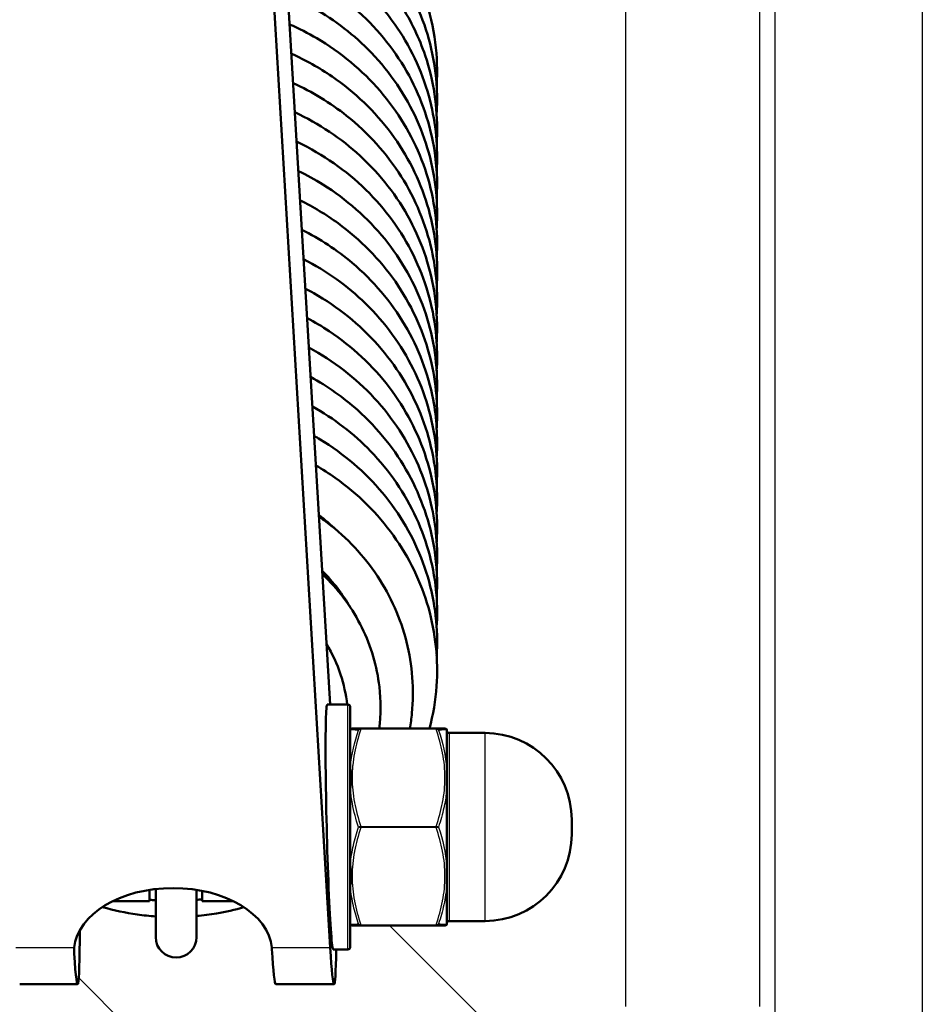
# Model space of a CAD drawing. Header units: millimetres. Extents: x 196 to 2279, y -1387 to 2348.
# Tile 71 of 82: x 500 to 573, y 1494 to 1574. Entities that reach past the tile are written whole.
import ezdxf

# ---------------------------------------------------------------- set-up
doc = ezdxf.new("R2010")
doc.units = ezdxf.units.MM
doc.header["$LTSCALE"] = 0.75
doc.layers.add('Visible', color=7, linetype='Continuous', lineweight=50)
doc.layers.add('Visible Narrow', color=7, linetype='Continuous', lineweight=25)

msp = doc.modelspace()

# ---------------------------------------------------------------- linework, layer by layer
at = {"layer": 'Visible', "extrusion": (0, 1, -2.96628e-13)}
for p, q in [((524.924, 1498.805, -556.942), (483.367, 2196.115, 278.485)), ((524.915, 1518.455, -573.038), (521.397, 1577.483, -502.318)), ((526.342, 1518.455, -565.08), (524.682, 1518.455, -565.08)), ((527.396, 1516.505, -560.548), (533.489, 1516.505, -560.548)), ((537.442, 1516.155, -565.08), (534.542, 1516.155, -565.08)), ((510.314, 1502.555, -565.08), (507.329, 1502.555, -565.08)), ((517.101, 1502.555, -565.08), (514.564, 1502.555, -565.08)), ((533.489, 1500.605, -560.548), (527.396, 1500.605, -560.548)), ((537.442, 1500.955, -565.08), (534.542, 1500.955, -565.08)), ((526.342, 1498.655, -565.08), (525.166, 1498.655, -565.08)), ((504.501, 1495.855, -565.08), (499.816, 1495.855, -565.08)), ((525.235, 1495.855, -565.08), (520.513, 1495.855, -565.08))]:
    msp.add_line(p, q, dxfattribs=at)
at = {"layer": 'Visible', "extrusion": (0, -2.96628e-13, -1)}
for centre, radius, start, end in [((-526.342, 1518.255, 565.08), 0.2, 90, 180), ((-534.542, 1516.355, 565.08), 0.2, 270, 0), ((-537.442, 1509.155, 565.08), 7, 90, 180), ((-537.442, 1507.955, 565.08), 7, 180, 270), ((-534.542, 1500.755, 565.08), 0.2, 0, 90), ((-512.464, 1499.658, 569.71), 1.65, 180, 0), ((-526.342, 1498.855, 565.08), 0.2, 180, 270)]:
    msp.add_arc(centre, radius, start, end, dxfattribs=at)
at = {"layer": 'Visible', "extrusion": (1, 0, 0)}
for centre, radius, start in [((1508.555, -565.08, 526.542), 9.7, 0.00003), ((1508.555, -565.08, 544.442), 0.6, 0), ((1508.555, -565.08, 510.314), 6, 147.84579), ((1508.555, -565.08, 514.564), 6, 149.29502)]:
    msp.add_arc(centre, radius, start, 180, dxfattribs=at)
at = {"layer": 'Visible', "extrusion": (-1, 0, 0)}
for start, end in [(126.4909, 173.50972), (66.49094, 113.50929), (6.49039, 53.50906)]:
    msp.add_arc((-1508.555, -565.08, -534.342), 7.9, start, end, dxfattribs=at)
at = {"layer": 'Visible', "extrusion": (-9.71445e-17, -0.5, -0.866025)}
msp.add_arc((432.245, -826.481, -1350.633), 133.5, 271.25841, 0, dxfattribs=at)
at = {"layer": 'Visible', "extrusion": (4.53804e-15, -0.767714, 0.640792)}
msp.add_arc((512.215, 532.368, -1507.538), 8, 3.45847, 176.54153, dxfattribs=at)
at = {"layer": 'Visible', "extrusion": (-1, -1.27968e-44, -4.31408e-32)}
msp.add_arc((-1510.158, -569.71, -510.814), 10.5, 0, 50.94997, dxfattribs=at)
at = {"layer": 'Visible', "extrusion": (1, -7.28646e-17, -6.01173e-17)}
msp.add_arc((1510.158, -569.71, 514.114), 10.5, 129.52453, 180, dxfattribs=at)
at = {"layer": 'Visible', "extrusion": (1.43462e-15, -0.5, -0.866025)}
msp.add_arc((432.245, -826.481, -1350.633), 128.738, 271.30497, 0, dxfattribs=at)
at = {"layer": 'Visible', "extrusion": (0.531319, 0.670493, -0.517822)}
msp.add_arc((529.222, 296.113, 1569.727), 6.773, 153.60646, 155.1083, dxfattribs=at)
at = {"layer": 'Visible', "extrusion": (0.999272, 0.024453, 0.029297)}
for centre, major_axis, start_param in [((524.924, 1508.555, -565.08), (-0.378, 6.344, 7.6), -0.875267), ((520.202, 1508.555, -565.08), (-0.485, 8.138, 9.75), 1.584758)]:
    msp.add_ellipse(centre, major_axis=major_axis, ratio=0.999272, start_param=start_param, end_param=2.266326, dxfattribs=at)
at = {"layer": 'Visible', "extrusion": (-0.999272, -0.024453, -0.029297)}
for centre, start_param, end_param in [((504.191, 1508.555, -565.08), 3.162993, 4.650311), ((524.924, 1508.555, -565.08), 3.339974, 4.712389)]:
    msp.add_ellipse(centre, major_axis=(-0.485, 8.138, 9.75), ratio=0.999272, start_param=start_param, end_param=end_param, dxfattribs=at)
at = {"layer": 'Visible'}
for points, knots in [([(531.869, 1575.046, -731.948), (531.947, 1574.876, -732.013), (532.022, 1574.706, -732.079), (532.933, 1572.555, -732.9), (533.427, 1570.416, -733.703), (533.575, 1567.587, -734.768), (533.571, 1566.883, -735.033), (533.526, 1566.179, -735.298)], [266.2784393, 266.2784393, 266.2784393, 266.2784393, 266.3377349, 266.3377349, 267.0209754, 267.0209754, 267.2454843, 267.2454843, 267.2454843, 267.2454843]), ([(532.578, 1575.565, -739.286), (532.975, 1574.397, -739.729), (533.257, 1573.192, -740.183), (533.561, 1570.831, -741.072), (533.599, 1569.66, -741.513), (533.527, 1568.495, -741.952)], [279.673138, 279.673138, 279.673138, 279.673138, 280.0639208, 280.0639208, 280.4354025, 280.4354025, 280.4354025, 280.4354025]), ([(523.272, 1574.931, -701.673), (525.004, 1573.985, -702.089), (526.602, 1572.792, -702.587), (529.524, 1569.863, -703.761), (530.819, 1568.034, -704.471), (532.678, 1564.137, -705.965), (533.269, 1562.018, -706.762), (533.571, 1558.926, -707.926), (533.588, 1557.946, -708.295), (533.527, 1556.969, -708.663)], [212.19337, 212.19337, 212.19337, 212.19337, 212.796696, 212.796696, 213.483595, 213.483595, 214.167223, 214.167223, 214.478791, 214.478791, 214.478791, 214.478791]), ([(526.655, 1574.931, -709.306), (526.74, 1574.86, -709.335), (526.824, 1574.788, -709.364), (528.58, 1573.266, -709.986), (530.013, 1571.528, -710.666), (532.167, 1567.765, -712.119), (532.919, 1565.69, -712.905), (533.536, 1562.168, -714.232), (533.616, 1560.713, -714.779), (533.527, 1559.272, -715.322)], [225.803972, 225.803972, 225.803972, 225.803972, 225.838311, 225.838311, 226.525776, 226.525776, 227.210065, 227.210065, 227.670137, 227.670137, 227.670137, 227.670137]), ([(528.984, 1574.931, -716.888), (529.471, 1574.363, -717.113), (529.925, 1573.77, -717.345), (531.555, 1571.356, -718.284), (532.464, 1569.337, -719.056), (533.466, 1565.406, -720.539), (533.647, 1563.464, -721.269), (533.527, 1561.558, -721.987)], [239.33456, 239.33456, 239.33456, 239.33456, 239.567763, 239.567763, 240.252766, 240.252766, 240.863555, 240.863555, 240.863555, 240.863555]), ([(530.662, 1574.963, -724.435), (531.467, 1573.687, -724.93), (532.121, 1572.319, -725.454), (533.28, 1568.882, -726.758), (533.609, 1566.717, -727.57), (533.553, 1564.345, -728.463), (533.542, 1564.102, -728.554), (533.527, 1563.859, -728.646)], [252.821589, 252.821589, 252.821589, 252.821589, 253.295333, 253.295333, 253.977908, 253.977908, 254.05576, 254.05576, 254.05576, 254.05576]), ([(521.639, 1573.428, -694.654), (522.393, 1573.097, -694.807), (523.124, 1572.725, -694.973), (525.76, 1571.181, -695.644), (527.514, 1569.725, -696.241), (530.38, 1566.399, -697.553), (531.531, 1564.489, -698.292), (533.086, 1560.479, -699.819), (533.514, 1558.328, -700.626), (533.571, 1555.682, -701.622), (533.56, 1555.165, -701.817), (533.526, 1554.649, -702.011)], [198.816826, 198.816826, 198.816826, 198.816826, 199.066397, 199.066397, 199.755003, 199.755003, 200.441184, 200.441184, 201.124195, 201.124195, 201.289297, 201.289297, 201.289297, 201.289297]), ([(521.78, 1571.06, -688.026), (522.935, 1570.543, -688.264), (524.04, 1569.926, -688.533), (526.907, 1567.962, -689.363), (528.544, 1566.39, -689.994), (531.145, 1562.881, -691.366), (532.146, 1560.9, -692.127), (533.39, 1556.798, -693.679), (533.653, 1554.626, -694.494), (533.534, 1552.445, -695.316), (533.53, 1552.389, -695.337), (533.527, 1552.333, -695.358)], [185.641358, 185.641358, 185.641358, 185.641358, 186.025062, 186.025062, 186.713246, 186.713246, 187.39869, 187.39869, 188.080974, 188.080974, 188.098816, 188.098816, 188.098816, 188.098816]), ([(521.921, 1568.693, -681.397), (523.471, 1567.984, -681.722), (524.933, 1567.09, -682.105), (527.98, 1564.668, -683.106), (529.491, 1562.99, -683.768), (531.815, 1559.316, -685.193), (532.661, 1557.273, -685.971), (533.499, 1553.504, -687.392), (533.634, 1551.76, -688.048), (533.527, 1550.042, -688.695)], [172.465815, 172.465815, 172.465815, 172.465815, 172.983604, 172.983604, 173.671361, 173.671361, 174.356068, 174.356068, 174.905673, 174.905673, 174.905673, 174.905673]), ([(522.062, 1566.324, -674.768), (524, 1565.421, -675.179), (525.804, 1564.219, -675.689), (528.973, 1561.305, -676.87), (530.351, 1559.529, -677.563), (532.386, 1555.709, -679.033), (533.073, 1553.615, -679.823), (533.555, 1550.265, -681.085), (533.604, 1549.005, -681.56), (533.527, 1547.753, -682.031)], [159.289966, 159.289966, 159.289966, 159.289966, 159.941992, 159.941992, 160.629278, 160.629278, 161.313293, 161.313293, 161.712772, 161.712772, 161.712772, 161.712772]), ([(522.204, 1563.952, -668.141), (522.493, 1563.815, -668.203), (522.779, 1563.672, -668.267), (525.046, 1562.468, -668.799), (526.865, 1561.084, -669.375), (529.882, 1557.876, -670.652), (531.119, 1556.013, -671.375), (532.856, 1552.068, -672.883), (533.381, 1549.934, -673.684), (533.576, 1547.022, -674.781), (533.576, 1546.23, -675.079), (533.526, 1545.44, -675.376)], [146.114004, 146.114004, 146.114004, 146.114004, 146.211556, 146.211556, 146.900411, 146.900411, 147.587029, 147.587029, 148.270394, 148.270394, 148.522488, 148.522488, 148.522488, 148.522488]), ([(522.345, 1561.579, -661.514), (523.032, 1561.247, -661.664), (523.697, 1560.881, -661.824), (526.234, 1559.296, -662.505), (527.942, 1557.792, -663.116), (530.702, 1554.389, -664.453), (531.792, 1552.45, -665.201), (533.222, 1548.4, -666.739), (533.583, 1546.238, -667.55), (533.56, 1543.779, -668.476), (533.548, 1543.449, -668.6), (533.526, 1543.119, -668.725)], [132.938608, 132.938608, 132.938608, 132.938608, 133.170279, 133.170279, 133.858713, 133.858713, 134.544583, 134.544583, 135.227296, 135.227296, 135.332949, 135.332949, 135.332949, 135.332949]), ([(522.487, 1559.205, -654.888), (523.565, 1558.673, -655.127), (524.595, 1558.053, -655.394), (527.351, 1556.046, -656.234), (528.938, 1554.43, -656.878), (531.429, 1550.852, -658.272), (532.367, 1548.845, -659.04), (533.448, 1544.84, -660.552), (533.653, 1542.806, -661.317), (533.527, 1540.812, -662.067)], [119.763482, 119.763482, 119.763482, 119.763482, 120.128883, 120.128883, 120.816897, 120.816897, 121.50204, 121.50204, 122.141299, 122.141299, 122.141299, 122.141299]), ([(522.628, 1556.83, -648.261), (524.093, 1556.094, -648.591), (525.469, 1555.19, -648.975), (528.392, 1552.724, -649.985), (529.85, 1551.004, -650.66), (532.059, 1547.269, -652.104), (532.841, 1545.204, -652.888), (533.526, 1541.602, -654.245), (533.621, 1540.056, -654.827), (533.527, 1538.526, -655.403)], [106.588323, 106.588323, 106.588323, 106.588323, 107.087344, 107.087344, 107.774907, 107.774907, 108.459327, 108.459327, 108.947834, 108.947834, 108.947834, 108.947834]), ([(522.77, 1554.455, -641.635), (524.614, 1553.511, -642.055), (526.32, 1552.291, -642.568), (529.352, 1549.333, -643.757), (530.674, 1547.52, -644.462), (532.589, 1543.647, -645.949), (533.211, 1541.536, -646.744), (533.568, 1538.362, -647.939), (533.593, 1537.293, -648.342), (533.527, 1536.229, -648.742)], [93.412896, 93.412896, 93.412896, 93.412896, 94.045773, 94.045773, 94.732797, 94.732797, 95.416547, 95.416547, 95.755942, 95.755942, 95.755942, 95.755942]), ([(522.911, 1552.077, -635.009), (523.139, 1551.959, -635.062), (523.363, 1551.837, -635.116), (525.536, 1550.603, -635.654), (527.311, 1549.169, -636.246), (530.225, 1545.879, -637.546), (531.404, 1543.984, -638.28), (533.017, 1539.994, -639.801), (533.476, 1537.848, -640.607), (533.574, 1535.117, -641.635), (533.565, 1534.513, -641.862), (533.526, 1533.91, -642.089)], [80.23727, 80.23727, 80.23727, 80.23727, 80.315454, 80.315454, 81.004139, 81.004139, 81.690465, 81.690465, 82.373558, 82.373558, 82.56631, 82.56631, 82.56631, 82.56631]), ([(523.053, 1549.697, -628.385), (523.668, 1549.371, -628.529), (524.264, 1549.016, -628.683), (526.696, 1547.398, -629.37), (528.356, 1545.848, -629.994), (531.008, 1542.371, -631.355), (532.037, 1540.403, -632.112), (533.341, 1536.317, -633.66), (533.635, 1534.148, -634.475), (533.543, 1531.877, -635.329), (533.536, 1531.734, -635.383), (533.527, 1531.591, -635.437)], [67.062206, 67.062206, 67.062206, 67.062206, 67.274143, 67.274143, 67.962406, 67.962406, 68.647988, 68.647988, 69.330407, 69.330407, 69.376244, 69.376244, 69.376244, 69.376244]), ([(523.195, 1547.315, -621.762), (524.193, 1546.776, -621.999), (525.143, 1546.16, -622.261), (527.783, 1544.118, -623.108), (529.319, 1542.459, -623.765), (531.696, 1538.814, -625.18), (532.572, 1536.783, -625.955), (533.484, 1532.937, -627.405), (533.64, 1531.102, -628.096), (533.527, 1529.295, -628.776)], [53.887465, 53.887465, 53.887465, 53.887465, 54.232711, 54.232711, 54.920552, 54.920552, 55.605396, 55.605396, 56.183476, 56.183476, 56.183476, 56.183476]), ([(523.337, 1544.934, -615.137), (524.711, 1544.176, -615.47), (525.997, 1543.268, -615.852), (528.792, 1540.767, -616.868), (530.196, 1539.008, -617.556), (532.286, 1535.215, -619.018), (533.004, 1533.13, -619.806), (533.547, 1529.699, -621.098), (533.61, 1528.349, -621.607), (533.527, 1527.009, -622.111)], [40.712737, 40.712737, 40.712737, 40.712737, 41.191211, 41.191211, 41.878554, 41.878554, 42.562696, 42.562696, 42.990264, 42.990264, 42.990264, 42.990264]), ([(523.479, 1542.551, -608.513), (525.223, 1541.573, -608.942), (526.826, 1540.342, -609.453), (529.717, 1537.35, -610.647), (530.982, 1535.503, -611.364), (532.775, 1531.58, -612.866), (533.331, 1529.453, -613.665), (533.574, 1526.457, -614.794), (533.582, 1525.577, -615.124), (533.526, 1524.701, -615.454)], [27.537787, 27.537787, 27.537787, 27.537787, 28.149585, 28.149585, 28.836335, 28.836335, 29.519823, 29.519823, 29.79952, 29.79952, 29.79952, 29.79952]), ([(523.621, 1540.166, -601.891), (523.782, 1540.074, -601.931), (523.942, 1539.981, -601.971), (526.015, 1538.723, -602.514), (527.745, 1537.241, -603.119), (530.554, 1533.874, -604.444), (531.673, 1531.948, -605.188), (533.161, 1527.916, -606.721), (533.553, 1525.759, -607.531), (533.566, 1523.213, -608.489), (533.553, 1522.796, -608.646), (533.526, 1522.379, -608.803)], [14.362572, 14.362572, 14.362572, 14.362572, 14.419391, 14.419391, 15.107904, 15.107904, 15.793901, 15.793901, 16.476753, 16.476753, 16.610061, 16.610061, 16.610061, 16.610061]), ([(523.764, 1537.779, -595.269), (524.302, 1537.466, -595.405), (524.824, 1537.131, -595.548), (527.146, 1535.488, -596.239), (528.757, 1533.892, -596.876), (531.299, 1530.345, -598.26), (532.266, 1528.35, -599.025), (533.442, 1524.231, -600.582), (533.669, 1522.056, -601.399), (533.436, 1518.782, -602.632), (533.242, 1517.63, -603.065), (532.942, 1516.505, -603.49)], [1.18788, 1.18788, 1.18788, 1.18788, 1.378022, 1.378022, 2.066113, 2.066113, 2.751396, 2.751396, 3.433527, 3.433527, 3.803087, 3.803087, 3.803087, 3.803087]), ([(524.01, 1533.649, -592.596), (524.248, 1533.484, -592.658), (524.481, 1533.313, -592.721), (526.279, 1531.932, -593.233), (527.656, 1530.462, -593.763), (529.814, 1527.214, -594.915), (530.622, 1525.393, -595.553), (531.566, 1521.646, -596.857), (531.714, 1519.671, -597.541), (531.487, 1517.335, -598.352), (531.431, 1516.919, -598.497), (531.359, 1516.505, -598.641)], [34.343204, 34.343204, 34.343204, 34.343204, 34.431798, 34.431798, 35.040568, 35.040568, 35.651772, 35.651772, 36.264123, 36.264123, 36.396815, 36.396815, 36.396815, 36.396815]), ([(526.52, 1526.345, -594.655), (526.224, 1526.855, -594.434), (525.894, 1527.349, -594.22), (525.15, 1528.327, -593.794), (524.727, 1528.813, -593.582), (524.271, 1529.272, -593.379)], [8.7126018, 8.7126018, 8.7126018, 8.7126018, 8.9010073, 8.9010073, 9.1029952, 9.1029952, 9.1029952, 9.1029952]), ([(524.287, 1528.998, -590.438), (524.369, 1528.92, -590.467), (524.451, 1528.841, -590.496), (525.736, 1527.57, -590.96), (526.745, 1526.173, -591.458), (528.22, 1523.176, -592.514), (528.703, 1521.536, -593.085), (529.025, 1518.77, -594.046), (529.022, 1517.629, -594.442), (528.891, 1516.505, -594.832)], [23.690567, 23.690567, 23.690567, 23.690567, 23.725666, 23.725666, 24.250151, 24.250151, 24.776782, 24.776782, 25.133875, 25.133875, 25.133875, 25.133875]), ([(524.623, 1523.352, -588.631), (525.091, 1522.568, -588.91), (525.474, 1521.735, -589.203), (526.017, 1520.094, -589.777), (526.196, 1519.278, -590.061), (526.293, 1518.455, -590.347)], [14.7541793, 14.7541793, 14.7541793, 14.7541793, 15.0389095, 15.0389095, 15.3004148, 15.3004148, 15.3004148, 15.3004148]), ([(526.542, 1516.394, -565.08), (526.542, 1516.398, -565.08), (526.542, 1516.401, -565.08), (526.544, 1516.417, -565.08), (526.548, 1516.43, -565.08), (526.56, 1516.452, -565.08), (526.568, 1516.463, -565.08), (526.584, 1516.476, -565.08), (526.591, 1516.48, -565.08), (526.598, 1516.484, -565.08)], [0, 0, 0, 0, 0.00095837, 0.00095837, 0.00481683, 0.00481683, 0.00867529, 0.00867529, 0.01105961, 0.01105961, 0.01105961, 0.01105961]), ([(526.598, 1516.484, -565.08), (526.617, 1516.494, -565.08), (526.639, 1516.5, -565.08), (526.669, 1516.504, -565.08), (526.678, 1516.505, -565.08), (526.687, 1516.505, -565.08)], [0, 0, 0, 0, 0.006491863, 0.006491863, 0.009155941, 0.009155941, 0.009155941, 0.009155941]), ([(526.687, 1516.505, -565.08), (526.687, 1516.505, -564.317), (526.754, 1516.505, -563.546), (526.878, 1516.505, -562.791), (526.88, 1516.505, -562.777), (526.882, 1516.505, -562.763), (526.885, 1516.505, -562.749), (527.008, 1516.505, -562.006), (527.184, 1516.505, -561.273), (527.396, 1516.505, -560.548)], [0.004683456, 0.004683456, 0.004683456, 0.004683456, 0.006986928, 0.006986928, 0.006986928, 0.007029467, 0.007029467, 0.007029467, 0.009295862, 0.009295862, 0.009295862, 0.009295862]), ([(533.489, 1516.505, -560.548), (533.701, 1516.505, -561.273), (533.876, 1516.505, -562.006), (534, 1516.505, -562.749), (534.002, 1516.505, -562.763), (534.005, 1516.505, -562.777), (534.007, 1516.505, -562.791), (534.13, 1516.505, -563.545), (534.198, 1516.505, -564.315), (534.198, 1516.505, -565.076), (534.198, 1516.505, -565.077), (534.198, 1516.505, -565.078), (534.198, 1516.505, -565.08)], [0.00005991, 0.00005991, 0.00005991, 0.00005991, 0.002318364, 0.002318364, 0.002318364, 0.002360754, 0.002360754, 0.002360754, 0.004652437, 0.004652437, 0.004652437, 0.004656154, 0.004656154, 0.004656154, 0.004656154]), ([(534.198, 1516.505, -565.08), (534.219, 1516.505, -565.08), (534.241, 1516.501, -565.08), (534.282, 1516.488, -565.08), (534.302, 1516.477, -565.08), (534.327, 1516.458, -565.08), (534.335, 1516.451, -565.08), (534.342, 1516.443, -565.08)], [0, 0, 0, 0, 0.00642346, 0.00642346, 0.01292617, 0.01292617, 0.01606413, 0.01606413, 0.01606413, 0.01606413]), ([(534.342, 1516.443, -565.08), (534.342, 1516.443, -565.08), (534.342, 1516.443, -565.08), (534.342, 1516.443, -565.08), (534.342, 1516.443, -565.061), (534.342, 1516.443, -565.042), (534.342, 1516.443, -565.024), (534.342, 1516.443, -564.893), (534.342, 1516.44, -564.763), (534.342, 1516.435, -564.633), (534.342, 1516.429, -564.487), (534.342, 1516.421, -564.34), (534.342, 1516.405, -564.194)], [0.0008946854, 0.0008946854, 0.0008946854, 0.0008946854, 0.0008948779, 0.0008948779, 0.0008948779, 0.0009508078, 0.0009508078, 0.0009508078, 0.0013423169, 0.0013423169, 0.0013423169, 0.0017820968, 0.0017820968, 0.0017820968, 0.0017820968]), ([(534.342, 1513.253, -558.729), (534.342, 1513.133, -558.64), (534.342, 1513.008, -558.558), (534.342, 1512.882, -558.479), (534.342, 1512.819, -558.439), (534.342, 1512.755, -558.4), (534.342, 1512.691, -558.361), (534.342, 1512.659, -558.342), (534.342, 1512.627, -558.323), (534.342, 1512.595, -558.304), (534.342, 1512.579, -558.295), (534.342, 1512.563, -558.285), (534.342, 1512.547, -558.276), (534.342, 1512.539, -558.271), (534.342, 1512.531, -558.267), (534.342, 1512.523, -558.262), (534.342, 1512.519, -558.26), (534.342, 1512.515, -558.257), (534.342, 1512.511, -558.255), (534.342, 1512.507, -558.253), (534.342, 1512.503, -558.25), (534.342, 1512.499, -558.248), (534.342, 1512.483, -558.239), (534.342, 1512.466, -558.229), (534.342, 1512.45, -558.22), (534.342, 1512.337, -558.156), (534.342, 1512.223, -558.093), (534.342, 1512.108, -558.032), (534.342, 1511.976, -557.962), (534.342, 1511.843, -557.895), (534.342, 1511.706, -557.836)], [0.000000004, 0.000000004, 0.000000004, 0.000000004, 0.000447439, 0.000447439, 0.000447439, 0.000671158, 0.000671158, 0.000671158, 0.000783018, 0.000783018, 0.000783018, 0.000838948, 0.000838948, 0.000838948, 0.000866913, 0.000866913, 0.000866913, 0.000880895, 0.000880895, 0.000880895, 0.000894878, 0.000894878, 0.000894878, 0.000950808, 0.000950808, 0.000950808, 0.001342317, 0.001342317, 0.001342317, 0.001789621, 0.001789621, 0.001789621, 0.001789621]), ([(534.342, 1505.403, -557.836), (534.342, 1505.267, -557.895), (534.342, 1505.133, -557.962), (534.342, 1504.87, -558.101), (534.342, 1504.739, -558.174), (534.342, 1504.481, -558.323), (534.342, 1504.354, -558.399), (534.342, 1504.102, -558.558), (534.342, 1503.977, -558.64), (534.342, 1503.857, -558.729)], [0, 0, 0, 0, 0.000447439, 0.000447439, 0.000894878, 0.000894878, 0.001342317, 0.001342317, 0.001789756, 0.001789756, 0.001789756, 0.001789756]), ([(510.814, 1501.327, -604.329), (510.316, 1501.361, -604.334), (509.82, 1501.412, -604.333), (508.377, 1501.616, -604.312), (507.43, 1501.818, -604.277), (506.501, 1502.084, -604.222)], [39.2525585, 39.2525585, 39.2525585, 39.2525585, 39.4016135, 39.4016135, 39.6898791, 39.6898791, 39.6898791, 39.6898791]), ([(517.94, 1502.076, -603.868), (517.214, 1501.867, -603.958), (516.476, 1501.698, -604.035), (515.199, 1501.481, -604.145), (514.658, 1501.411, -604.184), (514.114, 1501.362, -604.216)], [38.5337332, 38.5337332, 38.5337332, 38.5337332, 38.7605762, 38.7605762, 38.9239319, 38.9239319, 38.9239319, 38.9239319]), ([(526.598, 1500.625, -565.08), (526.588, 1500.63, -565.08), (526.579, 1500.637, -565.08), (526.564, 1500.652, -565.08), (526.558, 1500.661, -565.08), (526.548, 1500.68, -565.08), (526.545, 1500.691, -565.08), (526.543, 1500.706, -565.08), (526.542, 1500.711, -565.08), (526.542, 1500.715, -565.08)], [0, 0, 0, 0, 0.00320218, 0.00320218, 0.00645446, 0.00645446, 0.00970493, 0.00970493, 0.01107046, 0.01107046, 0.01107046, 0.01107046]), ([(526.687, 1500.605, -565.08), (526.687, 1500.605, -565.08), (526.686, 1500.605, -565.08), (526.685, 1500.605, -565.08), (526.683, 1500.605, -565.08), (526.68, 1500.605, -565.08), (526.678, 1500.605, -565.08), (526.671, 1500.605, -565.08), (526.665, 1500.606, -565.08), (526.639, 1500.609, -565.08), (526.617, 1500.616, -565.08), (526.598, 1500.625, -565.08)], [0, 0, 0, 0, 0.000010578, 0.000010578, 0.000461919, 0.000461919, 0.001063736, 0.001063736, 0.00266965, 0.00266965, 0.009150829, 0.009150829, 0.009150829, 0.009150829]), ([(527.396, 1500.605, -560.548), (527.184, 1500.605, -561.274), (527.008, 1500.605, -562.008), (526.884, 1500.605, -562.751), (526.882, 1500.605, -562.763), (526.88, 1500.605, -562.775), (526.878, 1500.605, -562.787), (526.755, 1500.605, -563.542), (526.687, 1500.605, -564.312), (526.687, 1500.605, -565.08)], [0.00005991, 0.00005991, 0.00005991, 0.00005991, 0.002320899, 0.002320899, 0.002320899, 0.002356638, 0.002356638, 0.002356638, 0.00465275, 0.00465275, 0.00465275, 0.00465275]), ([(534.198, 1500.605, -565.08), (534.198, 1500.605, -564.312), (534.13, 1500.605, -563.542), (534.006, 1500.605, -562.787), (534.004, 1500.605, -562.775), (534.002, 1500.605, -562.763), (534, 1500.605, -562.751), (533.877, 1500.605, -562.008), (533.701, 1500.605, -561.274), (533.489, 1500.605, -560.548)], [0.00465185, 0.00465185, 0.00465185, 0.00465185, 0.006946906, 0.006946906, 0.006946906, 0.006982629, 0.006982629, 0.006982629, 0.009242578, 0.009242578, 0.009242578, 0.009242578]), ([(534.198, 1500.605, -565.08), (534.003, 1500.605, -566.443), (533.972, 1500.605, -567.84), (533.613, 1500.605, -569.171), (533.613, 1500.605, -569.171), (533.612, 1500.605, -569.173), (533.612, 1500.605, -569.175), (533.611, 1500.605, -569.178), (533.61, 1500.605, -569.181), (533.607, 1500.605, -569.194), (533.604, 1500.605, -569.204), (533.595, 1500.605, -569.236), (533.589, 1500.605, -569.257), (533.578, 1500.605, -569.3), (533.572, 1500.605, -569.321), (533.553, 1500.605, -569.387), (533.541, 1500.605, -569.431), (533.515, 1500.605, -569.521), (533.502, 1500.605, -569.566), (533.489, 1500.605, -569.612)], [0, 0, 0, 0, 0.4131777, 0.4131777, 0.4133781, 0.4133781, 0.4137792, 0.4137792, 0.4145829, 0.4145829, 0.4178226, 0.4178226, 0.4244024, 0.4244024, 0.4310841, 0.4310841, 0.4448679, 0.4448679, 0.4590851, 0.4590851, 0.4590851, 0.4590851]), ([(534.342, 1500.666, -565.08), (534.327, 1500.651, -565.08), (534.31, 1500.637, -565.08), (534.271, 1500.617, -565.08), (534.25, 1500.611, -565.08), (534.224, 1500.606, -565.08), (534.218, 1500.606, -565.08), (534.209, 1500.605, -565.08), (534.205, 1500.605, -565.08), (534.2, 1500.605, -565.08), (534.199, 1500.605, -565.08), (534.198, 1500.605, -565.08), (534.198, 1500.605, -565.08), (534.198, 1500.605, -565.08), (534.198, 1500.605, -565.08), (534.198, 1500.605, -565.08)], [0, 0, 0, 0, 0.00646287, 0.00646287, 0.01296532, 0.01296532, 0.01457105, 0.01457105, 0.01577494, 0.01577494, 0.01600057, 0.01600057, 0.01604288, 0.01604288, 0.01606282, 0.01606282, 0.01606282, 0.01606282]), ([(534.342, 1500.705, -564.193), (534.342, 1500.688, -564.339), (534.342, 1500.68, -564.486), (534.342, 1500.674, -564.633), (534.342, 1500.672, -564.708), (534.342, 1500.67, -564.782), (534.342, 1500.668, -564.857), (534.342, 1500.668, -564.894), (534.342, 1500.667, -564.931), (534.342, 1500.667, -564.968), (534.342, 1500.667, -564.987), (534.342, 1500.667, -565.006), (534.342, 1500.666, -565.024), (534.342, 1500.666, -565.034), (534.342, 1500.666, -565.043), (534.342, 1500.666, -565.052), (534.342, 1500.666, -565.057), (534.342, 1500.666, -565.061), (534.342, 1500.666, -565.066), (534.342, 1500.666, -565.071), (534.342, 1500.666, -565.075), (534.342, 1500.666, -565.08)], [0.0000063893, 0.0000063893, 0.0000063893, 0.0000063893, 0.000447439, 0.000447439, 0.000447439, 0.0006711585, 0.0006711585, 0.0006711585, 0.0007830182, 0.0007830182, 0.0007830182, 0.0008389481, 0.0008389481, 0.0008389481, 0.000866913, 0.000866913, 0.000866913, 0.0008808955, 0.0008808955, 0.0008808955, 0.0008946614, 0.0008946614, 0.0008946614, 0.0008946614]), ([(504.221, 1498.319, -557.562), (504.217, 1498.379, -557.48), (504.215, 1498.441, -557.398), (504.215, 1498.6, -557.192), (504.22, 1498.701, -557.066), (504.229, 1498.805, -556.942)], [3.72742712, 3.72742712, 3.72742712, 3.72742712, 3.7578667, 3.7578667, 3.80581406, 3.80581406, 3.80581406, 3.80581406]), ([(435.177, 1497.953, 898.453), (440.055, 1497.815, 898.517), (444.922, 1497.309, 898.754), (458.926, 1494.769, 899.936), (467.863, 1491.75, 901.34), (484.175, 1483.264, 905.215), (491.572, 1477.832, 907.667), (502.039, 1467.057, 912.424), (505.73, 1462.284, 914.507), (508.797, 1457.154, 916.716)], [1.603624, 1.603624, 1.603624, 1.603624, 1.778388, 1.778388, 2.114279, 2.114279, 2.445009, 2.445009, 2.66609, 2.66609, 2.66609, 2.66609])]:
    msp.add_open_spline(points, degree=3, knots=knots, dxfattribs=at)
for points in [[(525.414, 1532.568, -596.478), (524.968, 1532.994, -596.274), (524.496, 1533.398, -596.078), (524.002, 1533.777, -595.892)], [(525.201, 1532.747, -673.614), (525.205, 1532.75, -673.612), (525.208, 1532.754, -673.61), (525.212, 1532.758, -673.609)], [(525.161, 1528.101, -660.316), (525.191, 1528.128, -660.303), (525.22, 1528.156, -660.289), (525.25, 1528.183, -660.276)], [(526.188, 1526.825, -653.167), (526.196, 1526.833, -653.163), (526.204, 1526.842, -653.159), (526.212, 1526.851, -653.155)], [(510.814, 1502.629, -600.077), (510.647, 1502.642, -600.079), (510.48, 1502.658, -600.08), (510.314, 1502.676, -600.08)], [(514.564, 1502.721, -599.915), (514.414, 1502.702, -599.926), (514.264, 1502.684, -599.937), (514.114, 1502.668, -599.948)]]:
    msp.add_open_spline(points, degree=3, dxfattribs=at)
at = {"layer": 'Visible Narrow', "extrusion": (0, 1, -2.96628e-13)}
for p, q in [((560.892, 1492.772, -948.225), (560.892, 1674.155, -948.225)), ((572.787, 1674.155, -960.099), (572.787, 1492.772, -960.099)), ((548.816, 1494.038, -916.471), (548.816, 1672.889, -916.471)), ((559.626, 1672.889, -928.23), (559.626, 1494.038, -928.23)), ((533.489, 1516.455, -560.461), (527.396, 1516.455, -560.461)), ((527.396, 1508.605, -555.929), (533.489, 1508.605, -555.929)), ((533.489, 1508.505, -555.929), (527.396, 1508.505, -555.929)), ((526.562, 1503.76, -913.167), (526.562, 1503.76, -913.167)), ((527.396, 1500.655, -560.461), (533.489, 1500.655, -560.461)), ((529.718, 1500.605, -913.636), (546.599, 1483.724, -916.141)), ((499.506, 1498.805, -556.942), (504.229, 1498.805, -556.942)), ((504.221, 1498.692, -557.874), (504.221, 1498.319, -557.562)), ((520.2, 1498.805, -556.942), (524.924, 1498.805, -556.942)), ((531.916, 1469.042, -916.141), (504.593, 1496.364, -912.086))]:
    msp.add_line(p, q, dxfattribs=at)
at = {"layer": 'Visible Narrow', "extrusion": (-1, 0, 0)}
for centre, radius, end in [((-1508.555, -565.08, -526.342), 9.9, 179.99997), ((-1508.555, -565.08, -537.442), 7.6, 180)]:
    msp.add_arc(centre, radius, 0, end, dxfattribs=at)
at = {"layer": 'Visible Narrow', "extrusion": (7.40207e-13, -0.136482, 0.990643)}
msp.add_arc((526.642, 1425.189, -765.682), 0.1, 150, 180, dxfattribs=at)
at = {"layer": 'Visible Narrow', "extrusion": (1, 0, 0)}
for centre, radius, start, end in [((1508.555, -565.08, 526.556), 7.923, 7.84309, 52.15568), ((1516.405, -560.548, 533.489), 0.1, 0.00004, 59.99996), ((1508.555, -565.08, 534.542), 7.6, 0, 180), ((1508.555, -565.08, 526.556), 7.923, 67.8439, 112.15568), ((1508.555, -556.015, 527.396), 0.1, 60.00003, 119.99998), ((1508.555, -556.015, 533.489), 0.1, 60.00002, 119.99996), ((1508.555, -565.08, 526.556), 7.923, 127.84432, 172.1567)]:
    msp.add_arc(centre, radius, start, end, dxfattribs=at)
at = {"layer": 'Visible Narrow', "extrusion": (1, -1.93623e-11, -1.12701e-11)}
msp.add_arc((1516.405, -560.548, 527.396), 0.1, 0.00006, 59.99998, dxfattribs=at)
at = {"layer": 'Visible Narrow', "extrusion": (1.62326e-12, -0.789681, 0.613518)}
msp.add_arc((526.642, 487.166, -1537.963), 0.1, 150, 180, dxfattribs=at)
at = {"layer": 'Visible Narrow', "extrusion": (-7.90557e-12, -0.926163, 0.377125)}
msp.add_arc((526.642, 53.43, -1610.272), 0.1, 150, 180, dxfattribs=at)
at = {"layer": 'Visible Narrow', "extrusion": (-1.40839e-11, -0.926163, -0.377125)}
msp.add_arc((526.642, -1084.396, -1184.061), 0.1, 150, 180, dxfattribs=at)
at = {"layer": 'Visible Narrow', "extrusion": (4.81468e-12, 0.789681, 0.613518)}
msp.add_arc((-526.642, -1363.885, 844.59), 0.1, 0, 30, dxfattribs=at)
at = {"layer": 'Visible Narrow', "extrusion": (-2.88831e-12, 0.136482, 0.990643)}
msp.add_arc((-526.642, -1563.688, -353.902), 0.1, 360, 30, dxfattribs=at)
at = {"layer": 'Visible Narrow', "extrusion": (1, -6.86745e-13, 2.18855e-13)}
msp.add_arc((1500.705, -560.548, 527.396), 0.1, 120.00007, 179.99997, dxfattribs=at)
at = {"layer": 'Visible Narrow', "extrusion": (1, -2.66454e-13, -1.53838e-13)}
msp.add_arc((1500.705, -560.548, 533.489), 0.1, 120.00004, 179.99994, dxfattribs=at)
at = {"layer": 'Visible Narrow'}
for points, weights in [([(525.278, 1532.682, -673.03), (525.282, 1532.686, -673.028), (525.286, 1532.689, -673.027)], [0.891561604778, 0.891577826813, 0.891594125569]), ([(525.228, 1528.025, -659.735), (525.27, 1528.065, -659.717), (525.313, 1528.105, -659.7)], [0.891340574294, 0.891523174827, 0.891716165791]), ([(526.242, 1526.75, -652.622), (526.252, 1526.761, -652.617), (526.262, 1526.772, -652.612)], [0.897484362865, 0.897565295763, 0.897646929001])]:
    msp.add_rational_spline(points, weights, degree=2, dxfattribs=at)
for points, knots in [([(526.598, 1516.484, -565.08), (526.598, 1516.484, -564.899), (526.594, 1516.481, -564.717), (526.584, 1516.467, -564.446), (526.579, 1516.46, -564.356), (526.569, 1516.44, -564.176), (526.562, 1516.428, -564.086), (526.556, 1516.404, -563.999)], [0.001085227, 0.001085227, 0.001085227, 0.001085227, 0.001626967, 0.001626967, 0.001898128, 0.001898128, 0.002169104, 0.002169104, 0.002169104, 0.002169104]), ([(527.206, 1516.391, -560.555), (527.001, 1516.395, -561.27), (526.832, 1516.398, -561.989), (526.711, 1516.401, -562.72), (526.642, 1516.402, -563.142), (526.59, 1516.403, -563.57), (526.556, 1516.404, -563.999)], [0, 0, 0, 0, 0.00222077, 0.00222077, 0.00222077, 0.003503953, 0.003503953, 0.003503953, 0.003503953]), ([(527.396, 1516.455, -560.461), (527.183, 1515.823, -560.097), (527.007, 1515.187, -559.729), (526.883, 1514.543, -559.357), (526.882, 1514.532, -559.351), (526.88, 1514.522, -559.345), (526.878, 1514.512, -559.339), (526.817, 1514.191, -559.154), (526.77, 1513.868, -558.968), (526.737, 1513.543, -558.78), (526.737, 1513.536, -558.776), (526.736, 1513.53, -558.772), (526.735, 1513.523, -558.768), (526.703, 1513.193, -558.578), (526.687, 1512.86, -558.386), (526.687, 1512.528, -558.194), (526.687, 1511.858, -557.807), (526.755, 1511.197, -557.425), (526.879, 1510.543, -557.048), (526.88, 1510.536, -557.044), (526.881, 1510.529, -557.039), (526.883, 1510.522, -557.035), (527.006, 1509.877, -556.663), (527.182, 1509.238, -556.295), (527.396, 1508.605, -555.929)], [0.000059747, 0.000059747, 0.000059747, 0.000059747, 0.002322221, 0.002322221, 0.002322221, 0.002358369, 0.002358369, 0.002358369, 0.00348454, 0.00348454, 0.00348454, 0.00350768, 0.00350768, 0.00350768, 0.004649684, 0.004649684, 0.004649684, 0.006955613, 0.006955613, 0.006955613, 0.006980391, 0.006980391, 0.006980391, 0.009254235, 0.009254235, 0.009254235, 0.009254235]), ([(527.396, 1516.455, -560.461), (527.354, 1516.46, -560.464), (527.315, 1516.455, -560.476), (527.283, 1516.443, -560.493), (527.25, 1516.432, -560.51), (527.224, 1516.414, -560.531), (527.206, 1516.391, -560.555)], [0.0000000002, 0.0000000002, 0.0000000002, 0.0000000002, 0.0001165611, 0.0001165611, 0.0001165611, 0.0002331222, 0.0002331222, 0.0002331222, 0.0002331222]), ([(533.489, 1516.505, -560.548), (533.53, 1516.505, -560.542), (533.569, 1516.492, -560.54), (533.602, 1516.472, -560.542), (533.635, 1516.451, -560.543), (533.661, 1516.423, -560.548), (533.679, 1516.391, -560.555)], [0.0000000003, 0.0000000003, 0.0000000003, 0.0000000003, 0.0001165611, 0.0001165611, 0.0001165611, 0.0002331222, 0.0002331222, 0.0002331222, 0.0002331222]), ([(533.489, 1508.605, -555.929), (533.702, 1509.238, -556.295), (533.879, 1509.877, -556.663), (534.002, 1510.522, -557.035), (534.003, 1510.529, -557.039), (534.005, 1510.536, -557.044), (534.006, 1510.543, -557.048), (534.129, 1511.195, -557.424), (534.197, 1511.854, -557.805), (534.198, 1512.522, -558.19), (534.198, 1512.856, -558.383), (534.182, 1513.191, -558.577), (534.149, 1513.523, -558.768), (534.149, 1513.53, -558.772), (534.148, 1513.536, -558.776), (534.147, 1513.543, -558.78), (534.115, 1513.868, -558.968), (534.068, 1514.191, -559.154), (534.007, 1514.512, -559.339), (534.005, 1514.522, -559.345), (534.003, 1514.532, -559.351), (534.001, 1514.543, -559.357), (533.878, 1515.187, -559.729), (533.701, 1515.823, -560.097), (533.489, 1516.455, -560.461)], [0.000059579, 0.000059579, 0.000059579, 0.000059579, 0.002323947, 0.002323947, 0.002323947, 0.002348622, 0.002348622, 0.002348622, 0.004637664, 0.004637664, 0.004637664, 0.005782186, 0.005782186, 0.005782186, 0.005805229, 0.005805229, 0.005805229, 0.006926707, 0.006926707, 0.006926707, 0.006962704, 0.006962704, 0.006962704, 0.009215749, 0.009215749, 0.009215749, 0.009215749]), ([(534.342, 1516.404, -564.187), (534.332, 1516.404, -564.033), (534.319, 1516.404, -563.88), (534.305, 1516.403, -563.726), (534.272, 1516.403, -563.39), (534.228, 1516.402, -563.053), (534.173, 1516.401, -562.72), (534.153, 1516.4, -562.598), (534.132, 1516.4, -562.476), (534.109, 1516.399, -562.354), (533.995, 1516.397, -561.749), (533.849, 1516.394, -561.148), (533.679, 1516.391, -560.555)], [0.005509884, 0.005509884, 0.005509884, 0.005509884, 0.005971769, 0.005971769, 0.005971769, 0.006985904, 0.006985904, 0.006985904, 0.007357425, 0.007357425, 0.007357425, 0.009204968, 0.009204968, 0.009204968, 0.009204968]), ([(526.556, 1513.416, -558.823), (526.562, 1513.351, -558.758), (526.569, 1513.28, -558.702), (526.579, 1513.134, -558.595), (526.584, 1513.059, -558.544), (526.594, 1512.832, -558.397), (526.598, 1512.677, -558.304), (526.598, 1512.363, -558.122), (526.594, 1512.204, -558.034), (526.584, 1511.962, -557.911), (526.579, 1511.881, -557.871), (526.569, 1511.715, -557.799), (526.562, 1511.631, -557.765), (526.556, 1511.543, -557.742)], [0, 0, 0, 0, 0.000271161, 0.000271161, 0.000542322, 0.000542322, 0.001084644, 0.001084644, 0.001626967, 0.001626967, 0.001898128, 0.001898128, 0.002169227, 0.002169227, 0.002169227, 0.002169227]), ([(527.206, 1508.555, -556.031), (527, 1509.18, -556.388), (526.829, 1509.809, -556.747), (526.709, 1510.445, -557.111), (526.641, 1510.809, -557.32), (526.589, 1511.175, -557.53), (526.556, 1511.543, -557.742)], [0, 0, 0, 0, 0.002225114, 0.002225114, 0.002225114, 0.003500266, 0.003500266, 0.003500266, 0.003500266]), ([(534.342, 1511.706, -557.836), (534.311, 1511.284, -557.593), (534.254, 1510.863, -557.351), (534.175, 1510.445, -557.111), (534.154, 1510.335, -557.048), (534.132, 1510.225, -556.986), (534.109, 1510.116, -556.923), (533.995, 1509.59, -556.622), (533.849, 1509.07, -556.325), (533.679, 1508.555, -556.031)], [0.005463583, 0.005463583, 0.005463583, 0.005463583, 0.006916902, 0.006916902, 0.006916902, 0.007298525, 0.007298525, 0.007298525, 0.009133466, 0.009133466, 0.009133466, 0.009133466]), ([(526.556, 1505.567, -557.742), (526.601, 1506.072, -557.451), (526.683, 1506.576, -557.162), (526.794, 1507.074, -556.877), (526.905, 1507.573, -556.592), (527.044, 1508.066, -556.31), (527.206, 1508.555, -556.031)], [0.005663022, 0.005663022, 0.005663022, 0.005663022, 0.007413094, 0.007413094, 0.007413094, 0.009163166, 0.009163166, 0.009163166, 0.009163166]), ([(527.396, 1508.505, -555.929), (527.184, 1507.875, -556.293), (527.008, 1507.239, -556.659), (526.884, 1506.596, -557.031), (526.883, 1506.587, -557.036), (526.881, 1506.579, -557.041), (526.879, 1506.57, -557.046), (526.818, 1506.248, -557.232), (526.77, 1505.924, -557.419), (526.738, 1505.599, -557.607), (526.737, 1505.594, -557.609), (526.737, 1505.59, -557.612), (526.737, 1505.585, -557.614), (526.704, 1505.255, -557.805), (526.687, 1504.921, -557.998), (526.687, 1504.588, -558.19), (526.686, 1504.248, -558.386), (526.703, 1503.909, -558.582), (526.737, 1503.57, -558.778), (526.769, 1503.244, -558.966), (526.817, 1502.919, -559.153), (526.878, 1502.598, -559.339), (526.88, 1502.586, -559.346), (526.882, 1502.575, -559.352), (526.884, 1502.564, -559.359), (527.008, 1501.919, -559.731), (527.184, 1501.284, -560.098), (527.396, 1500.655, -560.461)], [0.000059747, 0.000059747, 0.000059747, 0.000059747, 0.00231796, 0.00231796, 0.00231796, 0.002348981, 0.002348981, 0.002348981, 0.003478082, 0.003478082, 0.003478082, 0.003493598, 0.003493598, 0.003493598, 0.004638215, 0.004638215, 0.004638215, 0.005805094, 0.005805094, 0.005805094, 0.006927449, 0.006927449, 0.006927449, 0.006966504, 0.006966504, 0.006966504, 0.009216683, 0.009216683, 0.009216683, 0.009216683]), ([(527.396, 1508.505, -555.929), (527.354, 1508.51, -555.926), (527.315, 1508.517, -555.936), (527.283, 1508.526, -555.955), (527.25, 1508.535, -555.973), (527.224, 1508.545, -556), (527.206, 1508.555, -556.031)], [0.0000000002, 0.0000000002, 0.0000000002, 0.0000000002, 0.0001165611, 0.0001165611, 0.0001165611, 0.0002331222, 0.0002331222, 0.0002331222, 0.0002331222]), ([(533.489, 1508.605, -555.929), (533.53, 1508.6, -555.926), (533.569, 1508.592, -555.936), (533.602, 1508.583, -555.955), (533.635, 1508.574, -555.973), (533.661, 1508.565, -556), (533.679, 1508.555, -556.031)], [0.0000000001, 0.0000000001, 0.0000000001, 0.0000000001, 0.0001165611, 0.0001165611, 0.0001165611, 0.0002331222, 0.0002331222, 0.0002331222, 0.0002331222]), ([(533.489, 1500.655, -560.461), (533.701, 1501.284, -560.098), (533.877, 1501.919, -559.731), (534.001, 1502.564, -559.359), (534.003, 1502.575, -559.352), (534.005, 1502.586, -559.346), (534.007, 1502.598, -559.339), (534.068, 1502.919, -559.153), (534.115, 1503.244, -558.966), (534.148, 1503.57, -558.778), (534.181, 1503.908, -558.583), (534.198, 1504.246, -558.387), (534.198, 1504.585, -558.192), (534.198, 1504.92, -557.999), (534.181, 1505.254, -557.806), (534.148, 1505.585, -557.614), (534.148, 1505.59, -557.612), (534.147, 1505.594, -557.609), (534.147, 1505.599, -557.607), (534.114, 1505.924, -557.419), (534.066, 1506.248, -557.232), (534.005, 1506.57, -557.046), (534.004, 1506.579, -557.041), (534.002, 1506.587, -557.036), (534, 1506.596, -557.031), (533.877, 1507.239, -556.659), (533.701, 1507.875, -556.293), (533.489, 1508.505, -555.929)], [0.000059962, 0.000059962, 0.000059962, 0.000059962, 0.002322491, 0.002322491, 0.002322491, 0.002361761, 0.002361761, 0.002361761, 0.003490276, 0.003490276, 0.003490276, 0.00466072, 0.00466072, 0.00466072, 0.005814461, 0.005814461, 0.005814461, 0.005830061, 0.005830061, 0.005830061, 0.006965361, 0.006965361, 0.006965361, 0.006996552, 0.006996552, 0.006996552, 0.00926716, 0.00926716, 0.00926716, 0.00926716]), ([(526.556, 1505.567, -557.742), (526.562, 1505.478, -557.765), (526.569, 1505.394, -557.799), (526.579, 1505.229, -557.872), (526.584, 1505.147, -557.911), (526.594, 1504.906, -558.034), (526.598, 1504.748, -558.122), (526.598, 1504.434, -558.303), (526.594, 1504.278, -558.396), (526.584, 1504.05, -558.544), (526.579, 1503.975, -558.595), (526.569, 1503.829, -558.703), (526.562, 1503.758, -558.759), (526.556, 1503.694, -558.823)], [0, 0, 0, 0, 0.000271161, 0.000271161, 0.000542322, 0.000542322, 0.001084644, 0.001084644, 0.001626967, 0.001626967, 0.001898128, 0.001898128, 0.002169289, 0.002169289, 0.002169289, 0.002169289]), ([(527.206, 1500.718, -560.555), (527.044, 1501.205, -560.271), (526.905, 1501.695, -559.985), (526.794, 1502.191, -559.697), (526.683, 1502.686, -559.408), (526.601, 1503.188, -559.116), (526.556, 1503.694, -558.823)], [0, 0, 0, 0, 0.00175225, 0.00175225, 0.00175225, 0.003504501, 0.003504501, 0.003504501, 0.003504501]), ([(534.342, 1503.857, -558.729), (534.303, 1503.325, -559.037), (534.222, 1502.795, -559.344), (534.109, 1502.271, -559.65), (533.995, 1501.748, -559.955), (533.849, 1501.23, -560.256), (533.679, 1500.718, -560.555)], [0.005464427, 0.005464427, 0.005464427, 0.005464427, 0.007297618, 0.007297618, 0.007297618, 0.009130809, 0.009130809, 0.009130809, 0.009130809]), ([(526.556, 1500.706, -563.999), (526.589, 1500.706, -563.571), (526.642, 1500.708, -563.145), (526.711, 1500.709, -562.723), (526.736, 1500.709, -562.568), (526.764, 1500.71, -562.414), (526.794, 1500.711, -562.26), (526.905, 1500.713, -561.686), (527.045, 1500.715, -561.118), (527.206, 1500.718, -560.555)], [0.005660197, 0.005660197, 0.005660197, 0.005660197, 0.006938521, 0.006938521, 0.006938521, 0.007406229, 0.007406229, 0.007406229, 0.009152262, 0.009152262, 0.009152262, 0.009152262]), ([(526.556, 1500.706, -563.999), (526.562, 1500.682, -564.087), (526.569, 1500.669, -564.177), (526.579, 1500.649, -564.356), (526.584, 1500.643, -564.446), (526.594, 1500.628, -564.717), (526.598, 1500.625, -564.898), (526.598, 1500.625, -565.079), (526.598, 1500.625, -565.08), (526.598, 1500.625, -565.08)], [0.000000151, 0.000000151, 0.000000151, 0.000000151, 0.000271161, 0.000271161, 0.000542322, 0.000542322, 0.001084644, 0.001084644, 0.001085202, 0.001085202, 0.001085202, 0.001085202]), ([(527.396, 1500.605, -560.548), (527.354, 1500.605, -560.542), (527.315, 1500.617, -560.54), (527.283, 1500.638, -560.542), (527.25, 1500.658, -560.543), (527.224, 1500.686, -560.548), (527.206, 1500.718, -560.555)], [0.0000000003, 0.0000000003, 0.0000000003, 0.0000000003, 0.0001165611, 0.0001165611, 0.0001165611, 0.0002331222, 0.0002331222, 0.0002331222, 0.0002331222]), ([(533.489, 1500.655, -560.461), (533.53, 1500.65, -560.464), (533.569, 1500.655, -560.476), (533.602, 1500.666, -560.493), (533.635, 1500.678, -560.51), (533.661, 1500.696, -560.531), (533.679, 1500.718, -560.555)], [0.0000000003, 0.0000000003, 0.0000000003, 0.0000000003, 0.0001165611, 0.0001165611, 0.0001165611, 0.0002331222, 0.0002331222, 0.0002331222, 0.0002331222]), ([(533.679, 1500.718, -560.555), (533.849, 1500.715, -561.149), (533.995, 1500.713, -561.748), (534.108, 1500.71, -562.353), (534.132, 1500.71, -562.476), (534.153, 1500.709, -562.599), (534.174, 1500.709, -562.723), (534.203, 1500.708, -562.903), (534.23, 1500.708, -563.084), (534.253, 1500.707, -563.265), (534.272, 1500.707, -563.418), (534.29, 1500.707, -563.571), (534.305, 1500.706, -563.725), (534.319, 1500.706, -563.879), (534.332, 1500.706, -564.033), (534.342, 1500.705, -564.187)], [0, 0, 0, 0, 0.00184591, 0.00184591, 0.00184591, 0.002221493, 0.002221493, 0.002221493, 0.002768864, 0.002768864, 0.002768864, 0.003230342, 0.003230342, 0.003230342, 0.003691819, 0.003691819, 0.003691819, 0.003691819])]:
    msp.add_open_spline(points, degree=3, knots=knots, dxfattribs=at)
for points in [[(526.556, 1513.416, -558.823), (526.646, 1514.425, -559.408), (526.883, 1515.419, -559.988), (527.206, 1516.391, -560.555)], [(527.206, 1516.391, -560.555), (527.243, 1516.458, -560.54), (527.318, 1516.505, -560.537), (527.396, 1516.505, -560.548)], [(533.679, 1516.391, -560.555), (533.641, 1516.438, -560.505), (533.566, 1516.464, -560.466), (533.489, 1516.455, -560.461)], [(533.679, 1516.391, -560.555), (534.02, 1515.363, -559.955), (534.263, 1514.32, -559.347), (534.342, 1513.253, -558.729)], [(527.206, 1508.555, -556.031), (527.243, 1508.575, -555.966), (527.318, 1508.595, -555.923), (527.396, 1508.605, -555.929)], [(533.679, 1508.555, -556.031), (533.641, 1508.534, -555.966), (533.566, 1508.514, -555.923), (533.489, 1508.505, -555.929)], [(533.679, 1508.555, -556.031), (534.02, 1507.521, -556.621), (534.263, 1506.473, -557.22), (534.342, 1505.403, -557.836)], [(527.206, 1500.718, -560.555), (527.243, 1500.672, -560.505), (527.318, 1500.645, -560.466), (527.396, 1500.655, -560.461)], [(533.679, 1500.718, -560.555), (533.641, 1500.651, -560.54), (533.566, 1500.605, -560.537), (533.489, 1500.605, -560.548)]]:
    msp.add_open_spline(points, degree=3, dxfattribs=at)

doc.saveas('drawing.dxf')
